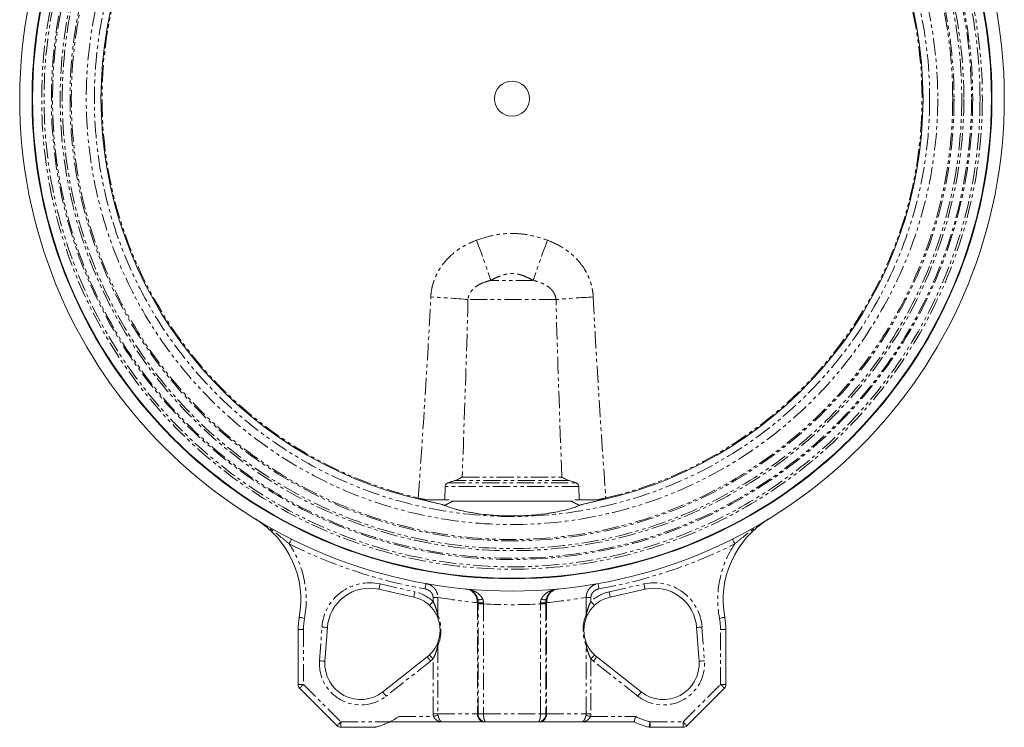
# Model space of a CAD drawing. Header units: millimetres. Extents: x -146 to 986, y -773 to 579.
# Tile 2 of 31: x -146 to 217, y -216 to 45. Entities that reach past the tile are written whole.
import ezdxf

# ---------------------------------------------------------------- set-up
doc = ezdxf.new("R2010")
doc.units = ezdxf.units.MM
doc.linetypes.add('PHANTOM', pattern=[12.7, 6.35, -1.27, 1.27, -1.27, 1.27, -1.27])

msp = doc.modelspace()

# ---------------------------------------------------------------- linework, layer by layer
at = {"color": 8, "linetype": 'PHANTOM', "lineweight": 0}
for p, q in [((43.44, -51.19), (27.88, -51.19)), ((51.91, -58.26), (19.41, -58.26)), ((11.99, -125.93), (59.32, -125.93)), ((56.83, -125.07), (14.48, -125.07)), ((17.26, -123.77), (54.05, -123.77)), ((60.36, -127.23), (10.95, -127.23)), ((-13.07, -163.22), (-0.17, -166.13)), ((71.49, -166.13), (84.38, -163.22)), ((6.53, -168.16), (8.24, -168.16)), ((6.53, -169.67), (6.53, -168.16)), ((8.24, -168.16), (8.24, -174.53)), ((22.87, -170.09), (22.87, -211.12)), ((23.15, -170.09), (22.87, -170.09)), ((23.15, -170.57), (25.14, -170.57)), ((23.15, -211.12), (23.15, -170.57)), ((25.14, -170.57), (25.14, -211.12)), ((46.17, -170.57), (48.17, -170.57)), ((46.17, -211.12), (46.17, -170.57)), ((48.44, -170.09), (48.16, -170.09)), ((48.17, -170.57), (48.17, -211.12)), ((48.44, -170.09), (48.44, -211.12)), ((63.07, -174.53), (63.07, -168.16)), ((63.07, -168.16), (64.79, -168.16)), ((64.79, -168.16), (64.79, -169.67)), ((-41.34, -180.08), (-41.34, -200.29)), ((-35.38, -191.57), (-34.49, -179.13)), ((105.8, -179.13), (106.7, -191.57)), ((112.66, -200.29), (112.66, -180.08)), ((8.24, -186.01), (8.24, -211.12)), ((63.07, -211.12), (63.07, -186.01)), ((5.61, -191.67), (-10.82, -204.6)), ((6.53, -211.12), (6.53, -190.88)), ((64.79, -190.88), (64.79, -211.12)), ((82.13, -204.6), (65.7, -191.67)), ((-41.34, -200.29), (-43.34, -200.29)), ((-41.34, -200.29), (-27.51, -214.12)), ((98.83, -214.12), (112.66, -200.29)), ((114.66, -200.29), (112.66, -200.29)), ((-27.51, -214.12), (-9.47, -214.12)), ((-27.51, -214.12), (-27.51, -216.12)), ((-6.17, -212.12), (6.64, -212.12)), ((8.24, -211.12), (6.53, -211.12)), ((8.24, -211.12), (22.87, -211.12)), ((22.87, -211.12), (23.15, -211.12)), ((23.15, -211.12), (25.14, -211.12)), ((25.14, -211.12), (46.17, -211.12)), ((46.17, -211.12), (48.17, -211.12)), ((48.17, -211.12), (48.44, -211.12)), ((48.44, -211.12), (63.07, -211.12)), ((64.79, -211.12), (63.07, -211.12)), ((64.67, -212.12), (81.27, -212.12)), ((86.68, -214.12), (86.68, -216.12)), ((86.68, -214.12), (98.83, -214.12)), ((98.83, -214.12), (98.83, -216.12))]:
    msp.add_line(p, q, dxfattribs=at)
at = {"color": 7, "linetype": 'Continuous', "lineweight": 15}
for p, q in [((10.95, -127.23), (10.84, -132.17)), ((60.47, -132.17), (60.36, -127.23)), ((-67.42, -133.79), (-67.17, -134.04)), ((13.2, -132.67), (58.12, -132.67)), ((-0.61, -168.08), (-13.51, -165.17)), ((84.82, -165.17), (71.93, -168.08)), ((-43.34, -200.29), (-43.34, -180.07)), ((-32.49, -179.28), (-33.39, -191.72)), ((104.7, -191.72), (103.81, -179.28)), ((114.66, -180.07), (114.66, -200.29)), ((-12.06, -203.03), (4.37, -190.09)), ((66.94, -190.09), (83.37, -203.03)), ((-28.93, -215.53), (-42.76, -201.7)), ((114.07, -201.7), (100.24, -215.53)), ((9.96, -214.12), (-9.47, -214.12)), ((25.44, -214.12), (9.96, -214.12)), ((25.97, -214.12), (25.44, -214.12)), ((45.34, -214.12), (25.97, -214.12)), ((45.87, -214.12), (45.34, -214.12)), ((61.36, -214.12), (45.87, -214.12)), ((80.78, -214.12), (61.36, -214.12)), ((-15.36, -216.12), (-27.51, -216.12)), ((98.83, -216.12), (86.68, -216.12))]:
    msp.add_line(p, q, dxfattribs=at)
at = {"color": 8, "linetype": 'PHANTOM', "lineweight": 0, "flags": 128}
for points in [[(22.57, -36.36), (23.34, -38.45), (24.09, -40.52), (24.82, -42.54), (25.53, -44.5), (26.19, -46.37), (26.81, -48.12), (27.38, -49.73), (27.88, -51.19)], [(48.75, -36.36), (47.98, -38.45), (47.22, -40.52), (46.49, -42.54), (45.79, -44.5), (45.12, -46.37), (44.5, -48.12), (43.94, -49.73), (43.44, -51.19)], [(1.05, -131.48), (0.97, -131.82), (0.96, -131.85)], [(70.27, -131.48), (70.35, -131.82), (70.35, -131.85)], [(-46.63, -148.41), (-46.45, -148.06), (-46.28, -147.73), (-46.13, -147.42), (-45.99, -147.15), (-45.88, -146.93), (-45.8, -146.76), (-45.75, -146.66), (-45.73, -146.63)], [(117.05, -146.63), (117.06, -146.66), (117.11, -146.76), (117.2, -146.93), (117.31, -147.15), (117.44, -147.42), (117.6, -147.73), (117.77, -148.06), (117.94, -148.41)], [(-13.07, -163.22), (-13.15, -163.6), (-13.23, -163.97), (-13.31, -164.31), (-13.38, -164.6), (-13.43, -164.85), (-13.47, -165.03), (-13.5, -165.14), (-13.51, -165.17)], [(3.55, -165.04), (3.62, -164.66), (3.68, -164.29), (3.74, -163.95), (3.8, -163.65), (3.84, -163.4), (3.87, -163.22), (3.89, -163.11), (3.9, -163.07)], [(67.42, -163.07), (67.42, -163.11), (67.44, -163.22), (67.47, -163.4), (67.52, -163.65), (67.57, -163.95), (67.63, -164.29), (67.7, -164.66), (67.76, -165.04)], [(84.38, -163.22), (84.47, -163.6), (84.55, -163.97), (84.62, -164.31), (84.69, -164.6), (84.75, -164.85), (84.79, -165.03), (84.81, -165.14), (84.82, -165.17)], [(-0.61, -168.08), (-0.6, -168.04), (-0.58, -167.93), (-0.54, -167.75), (-0.48, -167.51), (-0.42, -167.21), (-0.34, -166.88), (-0.26, -166.51), (-0.17, -166.13)], [(71.49, -166.13), (71.57, -166.51), (71.66, -166.88), (71.73, -167.21), (71.8, -167.51), (71.85, -167.75), (71.89, -167.93), (71.92, -168.04), (71.93, -168.08)], [(5.16, -171.13), (5.19, -171.1), (5.27, -171.02), (5.39, -170.88), (5.56, -170.7), (5.77, -170.48), (6, -170.23), (6.26, -169.95), (6.53, -169.67)], [(22.98, -168.74), (23.05, -168.84), (23.17, -168.93), (23.36, -168.99), (23.59, -169.02), (23.87, -169.03), (24.19, -169), (24.52, -168.96), (24.88, -168.89)], [(46.44, -168.89), (46.79, -168.96), (47.13, -169), (47.44, -169.03), (47.72, -169.02), (47.96, -168.99), (48.14, -168.93), (48.27, -168.84), (48.33, -168.74)], [(66.15, -171.13), (66.13, -171.1), (66.05, -171.02), (65.92, -170.88), (65.75, -170.7), (65.55, -170.48), (65.31, -170.23), (65.05, -169.95), (64.79, -169.67)], [(-40.93, -175.91), (-41.31, -175.84), (-41.68, -175.77), (-42.02, -175.7), (-42.32, -175.65), (-42.56, -175.6), (-42.75, -175.57), (-42.86, -175.55), (-42.89, -175.54)], [(114.21, -175.54), (114.17, -175.55), (114.06, -175.57), (113.88, -175.6), (113.63, -175.65), (113.34, -175.7), (113, -175.77), (112.63, -175.84), (112.24, -175.91)], [(-34.49, -179.13), (-34.1, -179.16), (-33.73, -179.19), (-33.38, -179.21), (-33.08, -179.23), (-32.83, -179.25), (-32.65, -179.27), (-32.53, -179.27), (-32.49, -179.28)], [(105.8, -179.13), (105.41, -179.16), (105.04, -179.19), (104.7, -179.21), (104.39, -179.23), (104.15, -179.25), (103.96, -179.27), (103.85, -179.27), (103.81, -179.28)], [(-35.38, -191.57), (-34.99, -191.6), (-34.62, -191.63), (-34.27, -191.65), (-33.97, -191.67), (-33.72, -191.69), (-33.54, -191.7), (-33.43, -191.71), (-33.39, -191.72)], [(5.61, -191.67), (5.37, -191.36), (5.14, -191.06), (4.92, -190.79), (4.74, -190.56), (4.58, -190.36), (4.47, -190.21), (4.4, -190.13), (4.37, -190.09)], [(5.16, -189.42), (5.19, -189.45), (5.27, -189.53), (5.39, -189.66), (5.56, -189.85), (5.77, -190.07), (6, -190.32), (6.26, -190.6), (6.53, -190.88)], [(66.15, -189.42), (66.13, -189.45), (66.05, -189.53), (65.92, -189.66), (65.75, -189.85), (65.55, -190.07), (65.31, -190.32), (65.05, -190.6), (64.79, -190.88)], [(66.94, -190.09), (66.92, -190.13), (66.85, -190.21), (66.73, -190.36), (66.58, -190.56), (66.39, -190.79), (66.18, -191.06), (65.95, -191.36), (65.7, -191.67)], [(106.7, -191.57), (106.31, -191.6), (105.93, -191.63), (105.59, -191.65), (105.29, -191.67), (105.04, -191.69), (104.85, -191.7), (104.74, -191.71), (104.7, -191.72)], [(-41.34, -200.29), (-41.62, -200.56), (-41.88, -200.83), (-42.13, -201.07), (-42.34, -201.29), (-42.52, -201.46), (-42.65, -201.6), (-42.73, -201.68), (-42.76, -201.7)], [(-10.82, -204.6), (-11.06, -204.3), (-11.29, -204), (-11.51, -203.73), (-11.69, -203.49), (-11.85, -203.3), (-11.96, -203.15), (-12.03, -203.06), (-12.06, -203.03)], [(82.13, -204.6), (82.37, -204.3), (82.61, -204), (82.82, -203.73), (83.01, -203.49), (83.16, -203.3), (83.28, -203.15), (83.35, -203.06), (83.37, -203.03)], [(112.66, -200.29), (112.93, -200.56), (113.2, -200.83), (113.44, -201.07), (113.66, -201.29), (113.83, -201.46), (113.96, -201.6), (114.04, -201.68), (114.07, -201.7)], [(-27.51, -214.12), (-27.79, -214.39), (-28.06, -214.66), (-28.3, -214.9), (-28.51, -215.12), (-28.69, -215.29), (-28.82, -215.42), (-28.9, -215.5), (-28.93, -215.53)], [(8.32, -211.72), (8.18, -211.75), (8.01, -211.79), (7.82, -211.84), (7.61, -211.89), (7.38, -211.94), (7.14, -212), (6.9, -212.06), (6.64, -212.12)], [(64.67, -212.12), (64.42, -212.06), (64.17, -212), (63.93, -211.94), (63.7, -211.89), (63.49, -211.84), (63.3, -211.79), (63.13, -211.75), (62.99, -211.72)], [(86.68, -214.12), (86.59, -214.5), (86.51, -214.86), (86.43, -215.2), (86.36, -215.5), (86.31, -215.74), (86.27, -215.92), (86.24, -216.03), (86.24, -216.07)], [(98.83, -214.12), (99.1, -214.39), (99.37, -214.66), (99.61, -214.9), (99.83, -215.12), (100, -215.29), (100.14, -215.42), (100.22, -215.5), (100.24, -215.53)]]:
    msp.add_lwpolyline(points, dxfattribs=at)
at = {"color": 7, "linetype": 'Continuous', "lineweight": 15}
for radius in [177.2, 177, 6.5]:
    msp.add_circle((35.66, 15.88), radius, dxfattribs=at)
at = {"color": 8, "linetype": 'PHANTOM', "lineweight": 0}
for radius in [173.64, 172.78, 170.07, 169.63, 166.81, 166.04, 163.18, 162.69, 157.17, 154.19]:
    msp.add_circle((35.66, 15.88), radius, dxfattribs=at)
at = {"color": 7, "linetype": 'Continuous', "lineweight": 15}
for centre, radius, start, end in [((35.66, 15.88), 181.75, 95.377, 84.623), ((35.66, 15.88), 151.75, 102.6783, 257.3217), ((35.66, 15.88), 151.75, 282.6783, 77.3217), ((-77.3, -169.11), 35, 349.4103, 58.5916), ((148.61, -169.11), 35, 121.4084, 190.5897), ((-16.93, -180.39), 15.6, 77.3015, 175.8931), ((88.25, -180.39), 15.6, 4.1069, 102.6985), ((-3.36, -180.27), 12.5, 47.0133, 77.3015), ((74.68, -180.27), 12.5, 102.6985, 132.9867), ((-16.93, -180.39), 26.41, 169.4103, 179.2896), ((-3.36, -180.27), 12.5, 336.6772, 23.3228), ((74.68, -180.27), 12.5, 156.6772, 203.3228), ((88.25, -180.39), 26.41, 0.7104, 10.5897), ((-20.22, -192.66), 13.2, 175.8931, 308.219), ((-3.36, -180.27), 12.5, 308.219, 312.9867), ((74.68, -180.27), 12.5, 227.0133, 231.781), ((91.54, -192.66), 13.2, 231.781, 4.1069), ((-41.34, -200.29), 2, 180, 225), ((112.66, -200.29), 2, 315, 0), ((-20.22, -192.66), 24, 296.6165, 305.8364), ((91.54, -192.66), 24, 243.3835, 257.2392), ((-27.51, -214.12), 2, 225, 270), ((-15.36, -214.12), 2, 270, 282.7608), ((86.68, -214.12), 2, 257.2392, 270), ((98.83, -214.12), 2, 270, 315)]:
    msp.add_arc(centre, radius, start, end, dxfattribs=at)
at = {"color": 8, "linetype": 'PHANTOM', "lineweight": 0}
for centre, radius, start, end in [((35.66, 15.88), 151.37, 103.2167, 256.7833), ((35.66, 15.88), 151.37, 283.2167, 76.7833), ((-8.67, -362.36), 305.39, 84.7247, 87.3089), ((79.99, -362.36), 305.39, 92.6911, 95.2753), ((35.66, 15.88), 183.75, 243.397, 259.9369), ((-77.3, -169.11), 37, 349.4103, 34.0071), ((35.66, 15.88), 183.75, 280.0631, 296.603), ((148.61, -169.11), 37, 145.9929, 190.5897), ((-16.93, -180.39), 17.6, 77.3015, 175.8931), ((88.25, -180.39), 17.6, 4.1069, 102.6985), ((-3.36, -180.27), 14.5, 47.0133, 77.3015), ((74.68, -180.27), 14.5, 102.6985, 132.9867), ((39.94, 15.88), 186.75, 260.226, 264.7551), ((22.85, -172.02), 2, 81.4234, 89.4356), ((24.73, -162.23), 7.97, 258.5634, 272.9152), ((24.75, -161.48), 8.75, 259.4881, 272.5401), ((35.66, 15.88), 186.75, 266.7721, 273.2279), ((46.58, -162.23), 7.97, 267.0848, 281.4366), ((46.57, -161.48), 8.75, 267.4599, 280.5119), ((48.46, -172.02), 2, 90.5644, 98.5766), ((31.37, 15.88), 186.75, 275.2449, 279.774), ((-16.93, -180.39), 24.41, 169.4103, 179.2611), ((8.94, -175.05), 0.866, 143.655, 198.7925), ((-5.08, -180.27), 14.5, 336.6772, 23.3228), ((76.39, -180.27), 14.5, 156.6772, 203.3228), ((62.38, -175.05), 0.866, 341.2075, 36.345), ((88.25, -180.39), 24.41, 0.7389, 10.5897), ((8.94, -185.5), 0.866, 161.2081, 216.3443), ((62.38, -185.5), 0.866, 323.6557, 18.7919), ((-20.22, -192.66), 15.2, 175.8931, 308.219), ((-3.36, -180.27), 14.5, 308.219, 312.9867), ((74.68, -180.27), 14.5, 227.0133, 231.781), ((91.54, -192.66), 15.2, 231.781, 4.1069), ((25.68, -211.32), 2.81, 175.9409, 265.2631), ((45.64, -211.32), 2.81, 274.7369, 4.0591), ((91.54, -192.66), 22, 242.1767, 257.2392)]:
    msp.add_arc(centre, radius, start, end, dxfattribs=at)
for centre, major_axis, ratio, start_param, end_param in [((12.36, -211.12), (5.83, 0), 0.857167, 3.141593, 3.342951), ((12.36, -211.12), (4.12, 0), 0.728362, 3.141593, 3.342951), ((58.96, -211.12), (4.12, 0), 0.728362, 6.081827, 6.283185), ((58.96, -211.12), (5.83, 0), 0.857167, 6.081827, 6.283185)]:
    msp.add_ellipse(centre, major_axis=major_axis, ratio=ratio, start_param=start_param, end_param=end_param, dxfattribs=at)
for points, knots in [([(22.57, -36.36), (24.68, -35.59), (26.82, -34.96), (31.18, -34.1), (33.39, -33.86), (37.92, -33.86), (40.13, -34.1), (44.49, -34.96), (46.63, -35.59), (48.75, -36.36)], [0, 0, 0, 0, 0.25, 0.25, 0.5, 0.5, 0.75, 0.75, 1, 1, 1, 1]), ([(5.67, -57.3), (5.72, -56.1), (5.88, -54.93), (6.4, -52.62), (6.75, -51.49), (7.43, -49.83), (7.67, -49.29), (8.21, -48.22), (8.5, -47.71), (9.42, -46.19), (10.11, -45.23), (11.27, -43.86), (11.67, -43.42), (12.5, -42.56), (12.93, -42.16), (14.26, -40.98), (15.2, -40.25), (16.69, -39.26), (17.2, -38.94), (18.23, -38.34), (18.75, -38.05), (20.35, -37.25), (21.45, -36.78), (22.57, -36.36)], [0, 0, 0, 0, 0.125, 0.125, 0.25, 0.25, 0.3125, 0.3125, 0.375, 0.375, 0.5, 0.5, 0.5625, 0.5625, 0.625, 0.625, 0.75, 0.75, 0.8125, 0.8125, 0.875, 0.875, 1, 1, 1, 1]), ([(48.75, -36.36), (50.99, -37.19), (53.11, -38.24), (55.57, -39.89), (56.06, -40.24), (57, -40.96), (57.46, -41.34), (58.81, -42.53), (59.64, -43.38), (61.17, -45.19), (61.87, -46.15), (62.81, -47.69), (63.1, -48.21), (63.63, -49.27), (63.88, -49.81), (64.55, -51.45), (64.9, -52.58), (65.3, -54.32), (65.4, -54.91), (65.56, -56.1), (65.62, -56.7), (65.65, -57.3)], [0, 0, 0, 0, 0.25, 0.25, 0.3125, 0.3125, 0.375, 0.375, 0.5, 0.5, 0.625, 0.625, 0.6875, 0.6875, 0.75, 0.75, 0.875, 0.875, 0.9375, 0.9375, 1, 1, 1, 1]), ([(43.44, -51.19), (42.84, -50.85), (42.24, -50.53), (41.01, -49.93), (40.38, -49.66), (39.41, -49.31), (39.09, -49.2), (38.42, -49.02), (38.08, -48.93), (37.05, -48.73), (36.36, -48.66), (34.95, -48.66), (34.27, -48.73), (32.92, -48.99), (32.25, -49.19), (30.95, -49.65), (30.32, -49.93), (29.08, -50.52), (28.48, -50.85), (27.88, -51.19)], [0, 0, 0, 0, 0.125, 0.125, 0.25, 0.25, 0.3125, 0.3125, 0.375, 0.375, 0.5, 0.5, 0.625, 0.625, 0.75, 0.75, 0.875, 0.875, 1, 1, 1, 1]), ([(27.88, -51.19), (26.91, -51.4), (25.97, -51.68), (24.14, -52.39), (23.27, -52.83), (22.06, -53.68), (21.68, -54), (20.99, -54.68), (20.68, -55.06), (20.26, -55.67), (20.14, -55.89), (19.91, -56.33), (19.81, -56.56), (19.56, -57.26), (19.45, -57.75), (19.41, -58.26)], [0, 0, 0, 0, 0.25, 0.25, 0.5, 0.5, 0.625, 0.625, 0.75, 0.75, 0.8125, 0.8125, 0.875, 0.875, 1, 1, 1, 1]), ([(51.91, -58.26), (51.87, -57.75), (51.76, -57.26), (51.42, -56.32), (51.19, -55.88), (50.64, -55.05), (50.31, -54.67), (49.62, -53.98), (49.24, -53.67), (48.44, -53.11), (48.02, -52.86), (47.15, -52.41), (46.7, -52.21), (45.34, -51.67), (44.4, -51.4), (43.44, -51.19)], [0, 0, 0, 0, 0.125, 0.125, 0.25, 0.25, 0.375, 0.375, 0.5, 0.5, 0.625, 0.625, 0.75, 0.75, 1, 1, 1, 1]), ([(1.05, -131.48), (1.94, -131.7), (2.93, -131.95), (3.9, -132.15), (3.99, -132.17)], [0, 0, 0, 0, 0.905956, 1, 1, 1, 1]), ([(13.74, -132.72), (12.99, -133.1), (12, -133.59), (11.02, -134.1), (10.79, -134.22)], [0, 0, 0, 0, 0.7637746, 1, 1, 1, 1]), ([(60.53, -134.22), (60.29, -134.1), (59.31, -133.59), (58.33, -133.1), (57.57, -132.72)], [0, 0, 0, 0, 0.2362213, 1, 1, 1, 1]), ([(67.33, -132.17), (67.4, -132.15), (68.37, -131.95), (69.35, -131.7), (70.27, -131.48)], [0, 0, 0, 0, 0.073584, 1, 1, 1, 1]), ([(-46.63, -148.41), (-47.62, -147.57), (-48.62, -146.74), (-50.64, -145.12), (-51.66, -144.32), (-53.72, -142.78), (-54.77, -142.04), (-56.36, -140.96), (-56.89, -140.6), (-57.97, -139.91), (-58.51, -139.57), (-59.06, -139.24)], [0, 0, 0, 0, 0.25, 0.25, 0.5, 0.5, 0.75, 0.75, 0.875, 0.875, 1, 1, 1, 1]), ([(117.94, -148.41), (118.94, -147.57), (119.94, -146.74), (121.95, -145.12), (122.97, -144.32), (125.04, -142.78), (126.08, -142.04), (127.67, -140.96), (128.21, -140.6), (129.28, -139.91), (129.83, -139.57), (130.37, -139.24)], [0, 0, 0, 0, 0.25, 0.25, 0.5, 0.5, 0.75, 0.75, 0.875, 0.875, 1, 1, 1, 1]), ([(3.9, -163.07), (4.49, -163.18), (5.07, -163.38), (5.86, -163.82), (6.11, -163.99), (6.58, -164.37), (6.8, -164.58), (7.19, -165.03), (7.38, -165.28), (7.69, -165.8), (7.82, -166.07), (8.04, -166.64), (8.12, -166.94), (8.22, -167.54), (8.25, -167.85), (8.24, -168.16)], [0, 0, 0, 0, 0.25, 0.25, 0.375, 0.375, 0.5, 0.5, 0.625, 0.625, 0.75, 0.75, 0.875, 0.875, 1, 1, 1, 1]), ([(63.07, -168.16), (63.07, -167.85), (63.09, -167.54), (63.2, -166.94), (63.28, -166.64), (63.49, -166.07), (63.62, -165.8), (63.94, -165.28), (64.12, -165.03), (64.72, -164.35), (65.2, -163.96), (65.99, -163.53), (66.26, -163.4), (66.82, -163.2), (67.12, -163.12), (67.42, -163.07)], [0, 0, 0, 0, 0.125, 0.125, 0.25, 0.25, 0.375, 0.375, 0.5, 0.5, 0.75, 0.75, 0.875, 0.875, 1, 1, 1, 1]), ([(6.53, -168.16), (6.53, -167.96), (6.5, -167.77), (6.42, -167.38), (6.35, -167.2), (6.11, -166.67), (5.87, -166.34), (5.46, -165.94), (5.31, -165.81), (4.99, -165.59), (4.82, -165.49), (4.3, -165.23), (3.94, -165.11), (3.55, -165.04)], [0, 0, 0, 0, 0.125, 0.125, 0.25, 0.25, 0.5, 0.5, 0.625, 0.625, 0.75, 0.75, 1, 1, 1, 1]), ([(24.88, -168.89), (24.74, -168.55), (24.57, -168.25), (24.18, -167.69), (23.95, -167.44), (23.24, -166.75), (22.71, -166.39), (21.6, -165.8), (21.02, -165.57), (20.14, -165.32), (19.84, -165.25), (19.39, -165.17), (19.23, -165.14), (18.93, -165.1), (18.78, -165.08), (18.63, -165.07)], [0, 0, 0, 0, 0.125, 0.125, 0.25, 0.25, 0.5, 0.5, 0.75, 0.75, 0.875, 0.875, 0.9375, 0.9375, 1, 1, 1, 1]), ([(20.81, -165.88), (21.2, -166.22), (21.99, -166.9), (22.73, -168.38), (22.82, -169.47), (22.87, -170.02)], [0, 0, 0, 0, 0.332519, 0.665167, 1, 1, 1, 1]), ([(46.44, -168.89), (46.57, -168.55), (46.75, -168.25), (47.14, -167.69), (47.36, -167.44), (48.08, -166.75), (48.6, -166.39), (49.72, -165.8), (50.29, -165.57), (51.18, -165.32), (51.48, -165.25), (51.93, -165.17), (52.08, -165.14), (52.38, -165.1), (52.54, -165.08), (52.69, -165.07)], [0, 0, 0, 0, 0.125, 0.125, 0.25, 0.25, 0.5, 0.5, 0.75, 0.75, 0.875, 0.875, 0.9375, 0.9375, 1, 1, 1, 1]), ([(48.44, -170.02), (48.47, -169.57), (48.54, -168.58), (49.18, -167.19), (50.02, -166.14), (50.7, -165.81), (50.92, -165.7)], [0, 0, 0, 0, 0.250784, 0.551694, 0.85712, 1, 1, 1, 1]), ([(67.76, -165.04), (67.38, -165.11), (67.01, -165.23), (66.49, -165.49), (66.32, -165.59), (66, -165.81), (65.85, -165.94), (65.44, -166.34), (65.2, -166.67), (64.96, -167.2), (64.9, -167.38), (64.81, -167.77), (64.79, -167.96), (64.79, -168.16)], [0, 0, 0, 0, 0.25, 0.25, 0.375, 0.375, 0.5, 0.5, 0.75, 0.75, 0.875, 0.875, 1, 1, 1, 1]), ([(6.53, -169.67), (6.74, -170.06), (6.92, -170.45), (7.27, -171.26), (7.42, -171.67), (7.7, -172.48), (7.83, -172.89), (8.05, -173.72), (8.15, -174.13), (8.24, -174.53)], [0, 0, 0, 0, 0.25, 0.25, 0.5, 0.5, 0.75, 0.75, 1, 1, 1, 1]), ([(24.88, -168.89), (24.96, -169.09), (25.02, -169.3), (25.11, -169.73), (25.13, -169.96), (25.13, -170.19)], [0, 0, 0, 0, 0.5, 0.5, 1, 1, 1, 1]), ([(46.18, -170.19), (46.18, -169.96), (46.21, -169.74), (46.29, -169.3), (46.36, -169.09), (46.44, -168.89)], [0, 0, 0, 0, 0.5, 0.5, 1, 1, 1, 1]), ([(63.07, -174.53), (63.16, -174.13), (63.26, -173.72), (63.49, -172.9), (63.61, -172.49), (63.89, -171.67), (64.05, -171.26), (64.39, -170.45), (64.58, -170.06), (64.79, -169.67)], [0, 0, 0, 0, 0.25, 0.25, 0.5, 0.5, 0.75, 0.75, 1, 1, 1, 1]), ([(8.24, -186.01), (8.15, -186.42), (8.05, -186.83), (7.83, -187.65), (7.7, -188.06), (7.42, -188.88), (7.27, -189.29), (6.92, -190.09), (6.74, -190.49), (6.53, -190.88)], [0, 0, 0, 0, 0.25, 0.25, 0.5, 0.5, 0.75, 0.75, 1, 1, 1, 1]), ([(64.79, -190.88), (64.58, -190.49), (64.39, -190.09), (64.05, -189.29), (63.89, -188.88), (63.61, -188.06), (63.49, -187.65), (63.26, -186.83), (63.16, -186.42), (63.07, -186.01)], [0, 0, 0, 0, 0.25, 0.25, 0.5, 0.5, 0.75, 0.75, 1, 1, 1, 1]), ([(6.64, -212.12), (6.73, -212.29), (6.82, -212.46), (7.04, -212.76), (7.16, -212.91), (7.54, -213.29), (7.82, -213.5), (8.26, -213.73), (8.41, -213.8), (8.71, -213.92), (8.86, -213.97), (9.17, -214.04), (9.33, -214.07), (9.64, -214.11), (9.8, -214.12), (9.96, -214.12)], [0, 0, 0, 0, 0.125, 0.125, 0.25, 0.25, 0.5, 0.5, 0.625, 0.625, 0.75, 0.75, 0.875, 0.875, 1, 1, 1, 1]), ([(8.32, -211.72), (8.38, -211.9), (8.43, -212.08), (8.55, -212.44), (8.61, -212.61), (8.74, -212.92), (8.81, -213.06), (8.94, -213.32), (9.01, -213.43), (9.15, -213.63), (9.23, -213.72), (9.37, -213.87), (9.44, -213.93), (9.59, -214.02), (9.66, -214.06), (9.81, -214.11), (9.88, -214.12), (9.96, -214.12)], [0, 0, 0, 0, 0.125, 0.125, 0.25, 0.25, 0.375, 0.375, 0.5, 0.5, 0.625, 0.625, 0.75, 0.75, 0.875, 0.875, 1, 1, 1, 1]), ([(25.14, -211.12), (25.14, -211.32), (25.15, -211.52), (25.17, -211.91), (25.19, -212.1), (25.24, -212.47), (25.27, -212.64), (25.33, -212.97), (25.37, -213.12), (25.45, -213.39), (25.49, -213.52), (25.58, -213.73), (25.63, -213.82), (25.77, -214.04), (25.87, -214.12), (25.97, -214.12)], [0, 0, 0, 0, 0.125, 0.125, 0.25, 0.25, 0.375, 0.375, 0.5, 0.5, 0.625, 0.625, 0.75, 0.75, 1, 1, 1, 1]), ([(46.17, -211.12), (46.17, -211.32), (46.17, -211.52), (46.14, -211.91), (46.12, -212.1), (46.08, -212.47), (46.05, -212.64), (45.98, -212.97), (45.95, -213.12), (45.87, -213.39), (45.82, -213.52), (45.73, -213.73), (45.69, -213.82), (45.54, -214.04), (45.44, -214.12), (45.34, -214.12)], [0, 0, 0, 0, 0.125, 0.125, 0.25, 0.25, 0.375, 0.375, 0.5, 0.5, 0.625, 0.625, 0.75, 0.75, 1, 1, 1, 1]), ([(62.99, -211.72), (62.94, -211.9), (62.88, -212.08), (62.77, -212.44), (62.7, -212.61), (62.58, -212.92), (62.51, -213.06), (62.37, -213.32), (62.3, -213.43), (62.16, -213.63), (62.09, -213.72), (61.94, -213.87), (61.87, -213.93), (61.73, -214.02), (61.65, -214.06), (61.51, -214.11), (61.43, -214.12), (61.36, -214.12)], [0, 0, 0, 0, 0.125, 0.125, 0.25, 0.25, 0.375, 0.375, 0.5, 0.5, 0.625, 0.625, 0.75, 0.75, 0.875, 0.875, 1, 1, 1, 1]), ([(64.67, -212.12), (64.59, -212.29), (64.49, -212.46), (64.28, -212.76), (64.16, -212.91), (63.78, -213.29), (63.49, -213.5), (63.06, -213.73), (62.91, -213.8), (62.6, -213.92), (62.45, -213.97), (62.14, -214.04), (61.99, -214.07), (61.67, -214.11), (61.51, -214.12), (61.36, -214.12)], [0, 0, 0, 0, 0.125, 0.125, 0.25, 0.25, 0.5, 0.5, 0.625, 0.625, 0.75, 0.75, 0.875, 0.875, 1, 1, 1, 1])]:
    msp.add_open_spline(points, degree=3, knots=knots, dxfattribs=at)
for points in [[(1.05, -131.48), (2.77, -106.81), (4.45, -82.09), (5.67, -57.3)], [(65.65, -57.3), (66.86, -82.09), (68.54, -106.81), (70.27, -131.48)], [(19.41, -58.26), (18.83, -80.11), (18.07, -101.95), (17.26, -123.77)], [(54.05, -123.77), (53.25, -101.95), (52.48, -80.11), (51.91, -58.26)], [(22.87, -170.09), (22.87, -170.06), (22.87, -170.04), (22.87, -170.02)], [(23.15, -170.09), (23.15, -170.07), (23.15, -170.06), (23.15, -170.04)], [(23.15, -170.57), (23.15, -170.41), (23.15, -170.25), (23.15, -170.09)], [(25.13, -170.19), (25.14, -170.2), (25.14, -170.21), (25.14, -170.22)], [(25.14, -170.22), (25.14, -170.34), (25.14, -170.45), (25.14, -170.57)], [(46.17, -170.57), (46.18, -170.45), (46.18, -170.34), (46.18, -170.22)], [(46.18, -170.22), (46.18, -170.21), (46.18, -170.2), (46.18, -170.19)], [(48.16, -170.04), (48.16, -170.06), (48.16, -170.07), (48.16, -170.09)], [(48.16, -170.09), (48.16, -170.25), (48.17, -170.41), (48.17, -170.57)], [(48.44, -170.09), (48.44, -170.06), (48.44, -170.04), (48.44, -170.02)]]:
    msp.add_open_spline(points, degree=3, dxfattribs=at)
at = {"color": 7, "linetype": 'Continuous', "lineweight": 15}
for points, knots in [([(10.95, -127.23), (10.95, -127.07), (10.99, -126.92), (11.12, -126.63), (11.2, -126.51), (11.5, -126.19), (11.74, -126.04), (11.99, -125.93)], [0, 0, 0, 0, 0.25, 0.25, 0.5, 0.5, 1, 1, 1, 1]), ([(14.48, -125.07), (14.09, -125.18), (13.68, -125.31), (12.85, -125.6), (12.42, -125.76), (11.99, -125.93)], [0, 0, 0, 0, 0.5, 0.5, 1, 1, 1, 1]), ([(14.48, -125.07), (15.01, -124.92), (15.5, -124.72), (16.42, -124.27), (16.85, -124.02), (17.26, -123.77)], [0, 0, 0, 0, 0.5, 0.5, 1, 1, 1, 1]), ([(56.83, -125.07), (56.31, -124.92), (55.82, -124.72), (54.89, -124.27), (54.46, -124.02), (54.05, -123.77)], [0, 0, 0, 0, 0.5, 0.5, 1, 1, 1, 1]), ([(59.32, -125.93), (59.45, -125.99), (59.57, -126.05), (59.8, -126.2), (59.91, -126.29), (60.11, -126.51), (60.2, -126.63), (60.32, -126.91), (60.36, -127.07), (60.36, -127.23)], [0, 0, 0, 0, 0.25, 0.25, 0.5, 0.5, 0.75, 0.75, 1, 1, 1, 1]), ([(10.79, -134.22), (10.67, -134.16), (10.48, -134.09), (10.12, -133.99), (9.99, -133.95), (9.7, -133.87), (9.55, -133.83), (9.08, -133.71), (8.74, -133.63), (8.02, -133.46), (7.65, -133.37), (6.88, -133.19), (6.49, -133.1), (5.69, -132.92), (5.27, -132.83), (4.03, -132.55), (3.2, -132.36), (2.35, -132.17)], [0, 0, 0, 0, 0.125, 0.125, 0.1875, 0.1875, 0.25, 0.25, 0.375, 0.375, 0.5, 0.5, 0.625, 0.625, 0.75, 0.75, 1, 1, 1, 1]), ([(2.35, -132.17), (4.02, -132.17), (6.71, -132.17), (10.14, -132.17), (11.76, -132.17), (12.48, -132.17)], [0, 0, 0, 0, 0.477306, 0.76869, 1, 1, 1, 1]), ([(60.53, -134.22), (60.12, -134.41), (59.63, -134.61), (58.77, -134.92), (58.46, -135.02), (57.79, -135.24), (57.43, -135.35), (56.31, -135.67), (55.49, -135.89), (53.69, -136.31), (52.71, -136.52), (51.37, -136.77), (51.1, -136.81), (50.54, -136.91), (50.25, -136.96), (49.39, -137.1), (48.79, -137.19), (46.96, -137.45), (45.68, -137.6), (43.65, -137.79), (42.95, -137.85), (41.54, -137.94), (40.84, -137.99), (38.69, -138.09), (37.23, -138.12), (35.38, -138.13), (35.01, -138.12), (34.27, -138.12), (33.9, -138.11), (32.8, -138.09), (32.07, -138.06), (30.63, -138), (29.92, -137.95), (28.51, -137.86), (27.81, -137.8), (25.77, -137.61), (24.48, -137.46), (22.64, -137.21), (22.03, -137.12), (20.87, -136.93), (20.32, -136.83), (18.7, -136.54), (17.71, -136.33), (16.33, -136), (15.88, -135.9), (15.05, -135.68), (14.65, -135.57), (13.53, -135.25), (12.87, -135.03), (11.99, -134.72), (11.72, -134.62), (11.22, -134.41), (10.99, -134.31), (10.79, -134.22)], [0, 0, 0, 0, 0.0625, 0.0625, 0.09375, 0.09375, 0.125, 0.125, 0.1875, 0.1875, 0.25, 0.25, 0.265625, 0.265625, 0.28125, 0.28125, 0.3125, 0.3125, 0.375, 0.375, 0.40625, 0.40625, 0.4375, 0.4375, 0.5, 0.5, 0.515625, 0.515625, 0.53125, 0.53125, 0.5625, 0.5625, 0.59375, 0.59375, 0.625, 0.625, 0.6875, 0.6875, 0.71875, 0.71875, 0.75, 0.75, 0.8125, 0.8125, 0.84375, 0.84375, 0.875, 0.875, 0.9375, 0.9375, 0.96875, 0.96875, 1, 1, 1, 1]), ([(58.83, -132.17), (59.14, -132.17), (60.02, -132.17), (61.75, -132.17), (64.79, -132.17), (67.29, -132.17), (68.96, -132.17)], [0, 0, 0, 0, 0.103901, 0.288834, 0.522768, 1, 1, 1, 1]), ([(68.96, -132.17), (68.12, -132.36), (67.29, -132.55), (66.06, -132.82), (65.65, -132.92), (64.85, -133.1), (64.45, -133.19), (63.67, -133.37), (63.3, -133.45), (62.58, -133.63), (62.24, -133.71), (61.76, -133.83), (61.61, -133.87), (61.33, -133.95), (61.2, -133.99), (60.84, -134.09), (60.65, -134.16), (60.53, -134.22)], [0, 0, 0, 0, 0.25, 0.25, 0.375, 0.375, 0.5, 0.5, 0.625, 0.625, 0.75, 0.75, 0.8125, 0.8125, 0.875, 0.875, 1, 1, 1, 1]), ([(22.98, -168.74), (22.89, -168.41), (22.78, -168.11), (22.51, -167.56), (22.35, -167.31), (21.86, -166.64), (21.5, -166.29), (20.72, -165.72), (20.31, -165.51), (19.69, -165.28), (19.48, -165.22), (19.16, -165.15), (19.06, -165.13), (18.84, -165.09), (18.73, -165.08), (18.63, -165.07)], [0, 0, 0, 0, 0.125, 0.125, 0.25, 0.25, 0.5, 0.5, 0.75, 0.75, 0.875, 0.875, 0.9375, 0.9375, 1, 1, 1, 1]), ([(48.33, -168.74), (48.42, -168.41), (48.54, -168.11), (48.81, -167.56), (48.96, -167.31), (49.45, -166.64), (49.82, -166.29), (50.6, -165.72), (51, -165.51), (51.62, -165.28), (51.83, -165.22), (52.15, -165.15), (52.26, -165.13), (52.47, -165.09), (52.58, -165.08), (52.69, -165.07)], [0, 0, 0, 0, 0.125, 0.125, 0.25, 0.25, 0.5, 0.5, 0.75, 0.75, 0.875, 0.875, 0.9375, 0.9375, 1, 1, 1, 1]), ([(8.12, -175.33), (7.97, -174.98), (7.8, -174.63), (7.41, -173.92), (7.19, -173.56), (6.82, -173.02), (6.69, -172.84), (6.42, -172.49), (6.28, -172.31), (5.83, -171.79), (5.51, -171.45), (5.16, -171.13)], [0, 0, 0, 0, 0.25, 0.25, 0.5, 0.5, 0.625, 0.625, 0.75, 0.75, 1, 1, 1, 1]), ([(66.15, -171.13), (65.81, -171.45), (65.49, -171.79), (64.89, -172.48), (64.62, -172.84), (64.13, -173.55), (63.91, -173.91), (63.52, -174.62), (63.34, -174.98), (63.2, -175.33)], [0, 0, 0, 0, 0.25, 0.25, 0.5, 0.5, 0.75, 0.75, 1, 1, 1, 1]), ([(-43.34, -180.07), (-43.34, -180.07), (-43.33, -180.07), (-43.28, -180.07), (-43.24, -180.07), (-43.14, -180.07), (-43.08, -180.07), (-42.93, -180.07), (-42.85, -180.07), (-42.57, -180.07), (-42.35, -180.07), (-41.87, -180.08), (-41.6, -180.08), (-41.34, -180.08)], [0, 0, 0, 0, 0.125, 0.125, 0.25, 0.25, 0.375, 0.375, 0.5, 0.5, 0.75, 0.75, 1, 1, 1, 1]), ([(114.66, -180.07), (114.66, -180.07), (114.64, -180.07), (114.59, -180.07), (114.56, -180.07), (114.45, -180.07), (114.39, -180.07), (114.25, -180.07), (114.16, -180.07), (113.89, -180.07), (113.66, -180.07), (113.18, -180.08), (112.92, -180.08), (112.66, -180.08)], [0, 0, 0, 0, 0.125, 0.125, 0.25, 0.25, 0.375, 0.375, 0.5, 0.5, 0.75, 0.75, 1, 1, 1, 1]), ([(5.16, -189.42), (5.51, -189.1), (5.83, -188.76), (6.42, -188.07), (6.7, -187.71), (7.19, -187), (7.41, -186.64), (7.8, -185.92), (7.97, -185.57), (8.12, -185.22)], [0, 0, 0, 0, 0.25, 0.25, 0.5, 0.5, 0.75, 0.75, 1, 1, 1, 1]), ([(63.2, -185.22), (63.34, -185.57), (63.52, -185.92), (63.9, -186.63), (64.12, -186.99), (64.49, -187.53), (64.62, -187.71), (64.89, -188.06), (65.04, -188.24), (65.48, -188.76), (65.81, -189.1), (66.15, -189.42)], [0, 0, 0, 0, 0.25, 0.25, 0.5, 0.5, 0.625, 0.625, 0.75, 0.75, 1, 1, 1, 1]), ([(-9.47, -214.12), (-9.93, -214.35), (-10.39, -214.56), (-11.31, -214.95), (-11.77, -215.13), (-12.7, -215.46), (-13.17, -215.61), (-13.86, -215.8), (-14.08, -215.86), (-14.41, -215.95), (-14.52, -215.97), (-14.73, -216.02), (-14.83, -216.05), (-14.92, -216.07)], [0, 0, 0, 0, 0.25, 0.25, 0.5, 0.5, 0.75, 0.75, 0.875, 0.875, 0.9375, 0.9375, 1, 1, 1, 1]), ([(23.15, -211.12), (23.15, -211.32), (23.17, -211.51), (23.25, -211.9), (23.3, -212.1), (23.45, -212.46), (23.55, -212.64), (23.76, -212.97), (23.88, -213.12), (24.15, -213.39), (24.3, -213.52), (24.61, -213.73), (24.77, -213.82), (25.11, -213.97), (25.28, -214.02), (25.62, -214.1), (25.8, -214.12), (25.97, -214.12)], [0, 0, 0, 0, 0.125, 0.125, 0.25, 0.25, 0.375, 0.375, 0.5, 0.5, 0.625, 0.625, 0.75, 0.75, 0.875, 0.875, 1, 1, 1, 1]), ([(48.17, -211.12), (48.17, -211.32), (48.15, -211.51), (48.07, -211.9), (48.01, -212.1), (47.86, -212.46), (47.77, -212.64), (47.55, -212.97), (47.43, -213.12), (47.16, -213.39), (47.01, -213.52), (46.71, -213.73), (46.55, -213.82), (46.21, -213.97), (46.04, -214.02), (45.69, -214.1), (45.52, -214.12), (45.34, -214.12)], [0, 0, 0, 0, 0.125, 0.125, 0.25, 0.25, 0.375, 0.375, 0.5, 0.5, 0.625, 0.625, 0.75, 0.75, 0.875, 0.875, 1, 1, 1, 1]), ([(80.78, -214.12), (80.78, -214.12), (80.79, -214.1), (80.8, -214.05), (80.81, -214.01), (80.83, -213.91), (80.85, -213.85), (80.88, -213.7), (80.9, -213.61), (80.97, -213.34), (81.02, -213.11), (81.14, -212.64), (81.2, -212.37), (81.27, -212.12)], [0, 0, 0, 0, 0.125, 0.125, 0.25, 0.25, 0.375, 0.375, 0.5, 0.5, 0.75, 0.75, 1, 1, 1, 1])]:
    msp.add_open_spline(points, degree=3, knots=knots, dxfattribs=at)
for points in [[(59.32, -125.93), (58.46, -125.58), (57.63, -125.29), (56.83, -125.07)], [(23.15, -170.04), (23.15, -169.59), (23.1, -169.16), (22.98, -168.74)], [(48.33, -168.74), (48.22, -169.16), (48.16, -169.59), (48.16, -170.04)]]:
    msp.add_open_spline(points, degree=3, dxfattribs=at)

doc.saveas('drawing.dxf')
